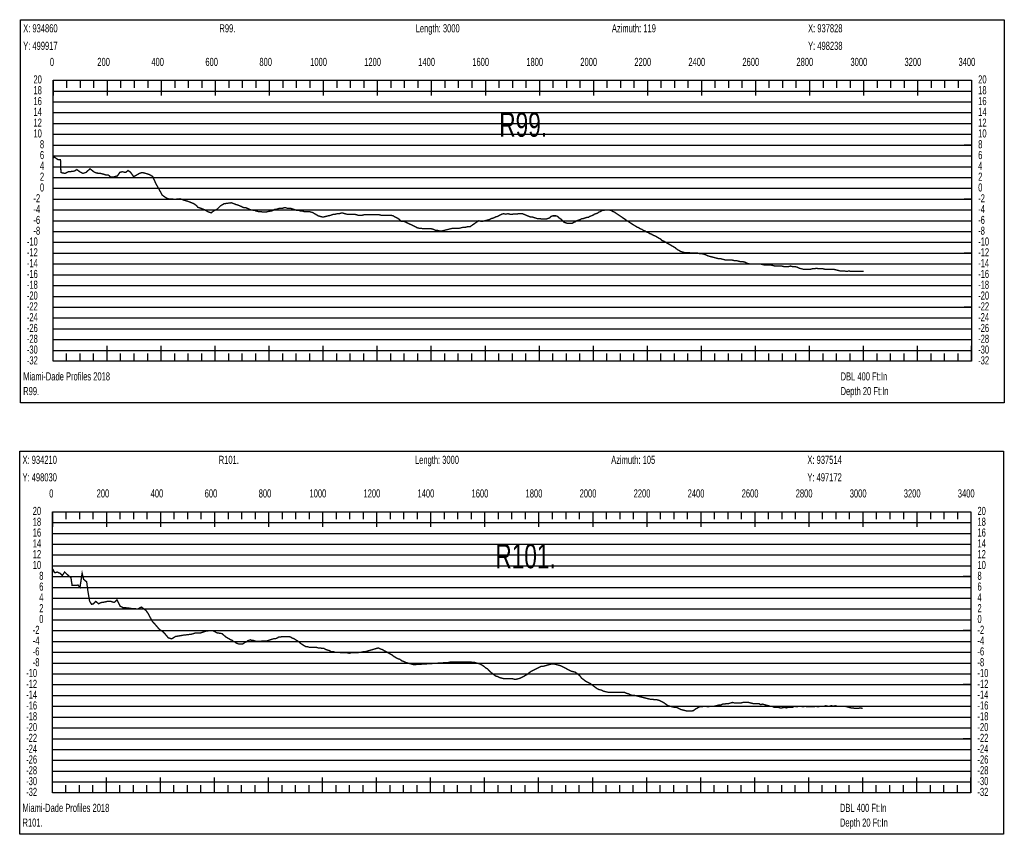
# Model space of a CAD drawing. Header units: inches. Extents: x 471865 to 538526, y 1054316 to 1102451.
# Tile 77 of 114: x 521119 to 524763, y 1056486 to 1059501. Entities that reach past the tile are written whole.
import ezdxf

# ---------------------------------------------------------------- set-up
doc = ezdxf.new("R2010")
doc.units = ezdxf.units.IN
doc.header["$MEASUREMENT"] = 0
for name, color, linetype in [('LABELS', 7, 'Continuous'), ('X_Gr1', 7, 'Continuous'), ('XSECTION', 7, 'Continuous')]:
    doc.layers.add(name, color=color, linetype=linetype)
doc.styles.get("Standard").update_dxf_attribs({"font": 'arial.ttf'})

msp = doc.modelspace()

# ---------------------------------------------------------------- linework, layer by layer
at = {"layer": 'X_Gr1', "color": 6, "linetype": 'Continuous', "lineweight": 18, "true_color": 0xff00ff, "transparency": 33554687, "const_width": 5}
for points in [[(521243, 1058988.9), (521243, 1058988.9), (521243.7, 1058990.7), (521248.3, 1058991.6), (521260.6, 1058982.7), (521269.5, 1058982.4), (521271.2, 1058935.5), (521278.3, 1058933.3), (521287.3, 1058932.4), (521299.3, 1058938.5), (521310.6, 1058939.2), (521321.1, 1058940.8), (521330.2, 1058946.2), (521341.5, 1058937.9), (521352.9, 1058932.1), (521364.1, 1058935.9), (521378.9, 1058949.1), (521394.3, 1058937.1), (521403.8, 1058933.1), (521415.7, 1058932.6), (521427.9, 1058929.5), (521436.8, 1058926.7), (521446.9, 1058925.8), (521456.1, 1058918.3), (521466.1, 1058918.6), (521472.8, 1058921), (521480.2, 1058922.5), (521489.2, 1058936.1), (521498.3, 1058938.2), (521510.6, 1058935.5), (521519.4, 1058942.8), (521527.9, 1058937.4), (521540.2, 1058920.5), (521549.7, 1058925.1), (521562.5, 1058932.5), (521572.1, 1058935.3), (521583.7, 1058932.5), (521599, 1058927.7), (521610.7, 1058920.6), (521624.1, 1058891.4), (521634.4, 1058873.4), (521645.9, 1058852), (521659.9, 1058841.8), (521670.7, 1058837.3), (521682.6, 1058836.9), (521694.1, 1058836.3), (521712.4, 1058838.1), (521727.8, 1058832.6), (521740.2, 1058829.1), (521750.9, 1058825), (521763.1, 1058820.1), (521773, 1058812.8), (521777.9, 1058806.7), (521791.9, 1058802), (521804.5, 1058796.8), (521815.4, 1058789.9), (521827.6, 1058786.1), (521836.3, 1058793.2), (521849.1, 1058799.3), (521862, 1058812.1), (521875, 1058819.8), (521884.2, 1058821), (521901.7, 1058823.4), (521912.3, 1058819.6), (521918.8, 1058817), (521926.1, 1058815), (521931, 1058813), (521935.9, 1058811), (521940.7, 1058809), (521943.2, 1058807), (521950.4, 1058805), (521955.5, 1058805), (521960.7, 1058803), (521965.8, 1058801), (521968.4, 1058799), (521975.6, 1058797), (521978, 1058797), (521985.4, 1058795), (521990.4, 1058795), (521993, 1058793), (522000.8, 1058791), (522003.4, 1058791), (522011.4, 1058791), (522016.7, 1058789), (522019.3, 1058789), (522027.4, 1058789), (522030.2, 1058789), (522038.6, 1058791), (522050.3, 1058793), (522056.2, 1058795), (522062.3, 1058799), (522068.2, 1058799), (522073.9, 1058801), (522079.6, 1058803), (522085.3, 1058803), (522091.1, 1058803), (522097.2, 1058805), (522103.2, 1058805), (522109.2, 1058803), (522115.1, 1058803), (522121.2, 1058803), (522127.3, 1058801), (522133.3, 1058799), (522139.4, 1058797), (522145.5, 1058795), (522151.7, 1058795), (522157.9, 1058793), (522164.2, 1058793), (522170.6, 1058791), (522177.1, 1058791), (522183.7, 1058791), (522190.4, 1058791), (522196.9, 1058789), (522203.5, 1058787), (522210.2, 1058783), (522216.9, 1058779), (522223.8, 1058775), (522230.7, 1058773), (522237.8, 1058771), (522244.8, 1058771), (522251.9, 1058773), (522269.7, 1058777), (522280, 1058781), (522286.9, 1058781), (522293.9, 1058783), (522301, 1058783), (522308.1, 1058785), (522315.2, 1058785), (522322.3, 1058783), (522329.7, 1058781), (522336.9, 1058781), (522344.1, 1058781), (522351.3, 1058781), (522358.2, 1058781), (522365.2, 1058779), (522372.1, 1058777), (522379.1, 1058777), (522386.2, 1058777), (522393.3, 1058779), (522400.6, 1058779), (522407.9, 1058779), (522415, 1058779), (522421.9, 1058779), (522428.7, 1058779), (522435.8, 1058779), (522442.7, 1058779), (522449.7, 1058779), (522456.8, 1058777), (522464, 1058777), (522471.4, 1058777), (522478.8, 1058777), (522486.2, 1058777), (522493.5, 1058777), (522500.8, 1058775), (522506.7, 1058771.8), (522512.6, 1058768.6), (522518.5, 1058765.4), (522522.9, 1058763), (522530.2, 1058755), (522537.6, 1058755), (522545.1, 1058753), (522552.5, 1058749), (522558.4, 1058746.4), (522564.3, 1058743.7), (522570.2, 1058741), (522574.5, 1058739), (522582.1, 1058735), (522589.7, 1058731), (522597.3, 1058729), (522604.7, 1058729), (522612.2, 1058727), (522619.8, 1058727), (522627.2, 1058727), (522634.7, 1058727), (522642.4, 1058727), (522650.1, 1058725), (522658, 1058721), (522665.8, 1058721), (522673.6, 1058719), (522681.4, 1058719), (522689.3, 1058721), (522697.3, 1058723), (522705.2, 1058725), (522713.2, 1058727), (522721.2, 1058729), (522729.3, 1058729), (522737.4, 1058729), (522745.6, 1058729), (522753.8, 1058731), (522761.8, 1058733), (522769.8, 1058733), (522778, 1058735), (522785.9, 1058735), (522791.8, 1058739.1), (522797.7, 1058743.2), (522803.6, 1058747.3), (522809.5, 1058751.4), (522815.4, 1058755.5), (522817.5, 1058757), (522825.4, 1058755), (522833.2, 1058755), (522841, 1058757), (522848.9, 1058759), (522856.8, 1058761), (522864.4, 1058765), (522872.3, 1058767), (522880.1, 1058771), (522887.8, 1058773), (522893.7, 1058776.2), (522899.6, 1058779.3), (522902.9, 1058781), (522910.5, 1058783), (522918.2, 1058781), (522925.9, 1058783), (522933.6, 1058781), (522941.2, 1058781), (522947.1, 1058781.4), (522953, 1058781.8), (522958.9, 1058782.2), (522964.8, 1058782.6), (522970.7, 1058783), (522972, 1058783), (522979.6, 1058783), (522985.5, 1058780.6), (522991.3, 1058778.1), (522997.2, 1058775.7), (523003.1, 1058773.3), (523008.4, 1058771), (523015.2, 1058771), (523021.7, 1058769), (523027.9, 1058767), (523033.9, 1058765), (523039.6, 1058765), (523045.2, 1058765), (523050.6, 1058763), (523056.1, 1058763), (523061.8, 1058763), (523067.7, 1058763), (523073.7, 1058765), (523079.7, 1058767), (523085.7, 1058773), (523091.8, 1058775), (523097.9, 1058775), (523104, 1058775), (523110, 1058773), (523116, 1058767), (523122, 1058763), (523128.2, 1058757), (523134.4, 1058751), (523140.6, 1058749), (523146.8, 1058747), (523152.8, 1058747), (523158.5, 1058747), (523163.9, 1058747), (523169.6, 1058751), (523175.4, 1058753), (523181.2, 1058757), (523187.4, 1058759), (523193.5, 1058761), (523199.5, 1058765), (523205.4, 1058765), (523211.1, 1058767), (523217.2, 1058769), (523223.1, 1058769), (523228.9, 1058773), (523234.7, 1058775), (523240.2, 1058777), (523246, 1058781), (523251.7, 1058783), (523257.5, 1058785), (523263.1, 1058789), (523268.8, 1058791), (523274.7, 1058795), (523280.5, 1058795), (523286, 1058797), (523291.6, 1058797), (523297.1, 1058797), (523308.4, 1058795), (523314.1, 1058791), (523319.8, 1058789), (523325.6, 1058785), (523331.6, 1058781), (523337.6, 1058777), (523343.4, 1058773), (523349.4, 1058769), (523355.2, 1058765), (523361, 1058761), (523367, 1058757), (523372.9, 1058753), (523378.9, 1058749), (523385.2, 1058745), (523391.6, 1058741), (523398.1, 1058737), (523404.4, 1058733), (523410.3, 1058731), (523415.9, 1058727), (523421.7, 1058725), (523427.6, 1058721), (523433.4, 1058719), (523439.4, 1058715), (523445.3, 1058713), (523451.4, 1058709), (523457.6, 1058707), (523463.9, 1058703), (523470.3, 1058701), (523477, 1058697), (523483.8, 1058693), (523490.7, 1058689), (523497.2, 1058683), (523503.7, 1058681), (523510.3, 1058677), (523517.1, 1058673), (523524.1, 1058669), (523531.1, 1058665), (523538.1, 1058661), (523544.9, 1058657), (523551.9, 1058651), (523558.9, 1058647), (523565.9, 1058643), (523572.8, 1058641), (523579.7, 1058639), (523586.7, 1058639), (523593.6, 1058639), (523607.1, 1058637), (523614.2, 1058637), (523621.6, 1058637), (523628.9, 1058637), (523636.3, 1058635), (523643.7, 1058635), (523650.9, 1058633), (523658.2, 1058631), (523665.5, 1058627), (523673, 1058625), (523680.6, 1058623), (523688.2, 1058621), (523695.8, 1058619), (523703.4, 1058617), (523710.8, 1058617), (523718.2, 1058615), (523725.9, 1058613), (523733.7, 1058611), (523741.6, 1058611), (523749.4, 1058611), (523757.1, 1058611), (523765, 1058609), (523772.9, 1058609), (523780.7, 1058607), (523788.6, 1058605), (523796.6, 1058605), (523804.6, 1058603), (523812.3, 1058599), (523820, 1058597), (523827.9, 1058597), (523835.8, 1058597), (523843.7, 1058597), (523851.9, 1058597), (523860, 1058597), (523867.8, 1058595), (523875.5, 1058593), (523883.5, 1058593), (523891.5, 1058593), (523899.4, 1058593), (523907.4, 1058591), (523915.5, 1058589), (523923.8, 1058589), (523932.1, 1058589), (523940.3, 1058589), (523948.3, 1058587), (523956.2, 1058587), (523964.2, 1058587), (523972.3, 1058589), (523980.4, 1058587), (523988.3, 1058587), (523996.4, 1058585), (524004.4, 1058581), (524012.6, 1058579), (524020.9, 1058577), (524029.1, 1058577), (524037.1, 1058577), (524045.1, 1058577), (524052.9, 1058579), (524060.7, 1058579), (524068.5, 1058581), (524076.4, 1058579), (524084.4, 1058579), (524092.3, 1058579), (524100.4, 1058577), (524108.3, 1058577), (524116, 1058577), (524123.8, 1058577), (524131.9, 1058577), (524140, 1058575), (524147.9, 1058573), (524155.8, 1058571), (524163.8, 1058571), (524171.9, 1058571), (524179.9, 1058569), (524188, 1058571), (524196.3, 1058569), (524204.5, 1058569), (524212.7, 1058569), (524220.8, 1058569), (524228.9, 1058569), (524236.9, 1058569), (524242.3, 1058569)], [(521240.7, 1057468.5), (521240.7, 1057468.5), (521241, 1057467), (521246.1, 1057456.7), (521249.1, 1057454), (521257.4, 1057456.3), (521267.7, 1057451.9), (521276.6, 1057443.9), (521285, 1057456.8), (521294.6, 1057447.2), (521308.2, 1057435.4), (521312.6, 1057407), (521335.1, 1057408), (521341.6, 1057399.4), (521349.7, 1057452), (521355.1, 1057429.4), (521361.2, 1057424.4), (521366.5, 1057420.3), (521370.3, 1057390.6), (521377.2, 1057348.8), (521384.6, 1057337.2), (521390.7, 1057338.4), (521400.2, 1057347.8), (521410.9, 1057338.9), (521419.3, 1057343.5), (521431.7, 1057345.2), (521442.9, 1057347.8), (521455.4, 1057348.1), (521468.4, 1057343.9), (521478.9, 1057353.5), (521490.2, 1057330.1), (521500, 1057325.1), (521511.4, 1057324.1), (521520.8, 1057323.4), (521532.6, 1057321.2), (521544.5, 1057320.8), (521555.1, 1057319.4), (521568.9, 1057326.8), (521585.3, 1057315), (521595, 1057301.5), (521608.5, 1057275.2), (521621.7, 1057260.7), (521635.9, 1057243.9), (521647.3, 1057236.6), (521657.6, 1057226.2), (521668.8, 1057212.9), (521681.4, 1057209.3), (521695.1, 1057217.8), (521709.6, 1057220.2), (521725.3, 1057223), (521736.6, 1057224.2), (521754.5, 1057226.4), (521770.2, 1057231.2), (521789, 1057231.4), (521807.5, 1057237.5), (521820.4, 1057239.6), (521835, 1057239.1), (521848.1, 1057231.7), (521867.8, 1057228.5), (521881.6, 1057216.1), (521891.2, 1057210.6), (521899.9, 1057205.7), (521904.8, 1057203.7), (521909.8, 1057199.7), (521915, 1057197.7), (521920.2, 1057193.7), (521925.4, 1057191.7), (521930.7, 1057189.7), (521936.1, 1057189.7), (521941.4, 1057189.7), (521946.6, 1057191.7), (521951.8, 1057195.7), (521957, 1057197.7), (521962, 1057201.7), (521967, 1057203.7), (521972.2, 1057205.7), (521977.4, 1057203.7), (521982.6, 1057203.7), (521988.1, 1057201.7), (521993.9, 1057199.7), (521999.6, 1057199.7), (522005.5, 1057199.7), (522011.3, 1057199.7), (522017.2, 1057201.7), (522023.2, 1057201.7), (522029, 1057201.7), (522034.7, 1057201.7), (522040.5, 1057203.7), (522046.5, 1057205.7), (522052.8, 1057207.7), (522058.9, 1057209.7), (522065, 1057209.7), (522071, 1057211.7), (522077.1, 1057215.7), (522083.3, 1057215.7), (522089.4, 1057217.7), (522095.7, 1057217.7), (522102.1, 1057217.7), (522108.6, 1057217.7), (522115.2, 1057217.7), (522121.6, 1057215.7), (522127.9, 1057211.7), (522134.1, 1057209.7), (522140.2, 1057205.7), (522146.6, 1057201.7), (522153, 1057197.7), (522159.4, 1057191.7), (522165.6, 1057187.7), (522172, 1057183.7), (522178.7, 1057179.7), (522185.2, 1057179.7), (522191.7, 1057177.7), (522197.8, 1057177.7), (522204, 1057177.7), (522210.3, 1057177.7), (522216.8, 1057177.7), (522223.7, 1057175.7), (522230.7, 1057175.7), (522237.8, 1057173.7), (522244.8, 1057173.7), (522251.6, 1057169.7), (522258.3, 1057167.7), (522265.1, 1057165.7), (522271.9, 1057161.7), (522279, 1057161.7), (522286.1, 1057159.7), (522293.4, 1057159.7), (522300.8, 1057159.7), (522308.2, 1057157.7), (522315.7, 1057157.7), (522323, 1057157.7), (522330.5, 1057157.7), (522338.1, 1057155.7), (522345.8, 1057157.7), (522353.6, 1057157.7), (522361.1, 1057157.7), (522368.8, 1057157.7), (522376.3, 1057159.7), (522383.6, 1057159.7), (522390.8, 1057161.7), (522397.7, 1057161.7), (522403.6, 1057163.4), (522409.4, 1057165.1), (522415.3, 1057166.8), (522421.1, 1057168.4), (522427, 1057170.1), (522432.8, 1057171.8), (522438.7, 1057173.5), (522444.6, 1057175.2), (522446.3, 1057175.7), (522453.5, 1057171.7), (522460.6, 1057169.7), (522467.7, 1057165.7), (522474.9, 1057161.7), (522482.2, 1057157.7), (522489.4, 1057153.7), (522496.9, 1057149.7), (522504.2, 1057143.7), (522511.2, 1057139.7), (522518.3, 1057135.7), (522525.5, 1057133.7), (522533.1, 1057127.7), (522540.3, 1057125.7), (522547.7, 1057121.7), (522555.1, 1057119.7), (522562.4, 1057117.7), (522569.7, 1057115.7), (522576.9, 1057113.7), (522706.9, 1057121.7), (522713.8, 1057123.7), (522720.9, 1057123.7), (522728.2, 1057123.7), (522735.5, 1057123.7), (522743.1, 1057123.7), (522750.5, 1057123.7), (522758.1, 1057123.7), (522765.7, 1057123.7), (522773.1, 1057123.7), (522780.8, 1057123.7), (522788, 1057123.7), (522795.3, 1057121.7), (522802.8, 1057121.7), (522810.3, 1057119.7), (522817.3, 1057117.7), (522823.8, 1057115.7), (522830.3, 1057111.7), (522836.8, 1057107.7), (522843.5, 1057101.7), (522850.7, 1057097.7), (522857.7, 1057089.7), (522865, 1057083.7), (522872.5, 1057077.7), (522880.1, 1057071.7), (522887.8, 1057069.7), (522895.6, 1057065.7), (522903.3, 1057063.7), (522911.1, 1057061.7), (522919, 1057061.7), (522926.9, 1057061.7), (522934.5, 1057061.7), (522942.1, 1057061.7), (522949.5, 1057059.7), (522956.9, 1057059.7), (522964.4, 1057061.7), (522971.9, 1057063.7), (522979.3, 1057067.7), (522986.8, 1057071.7), (522994.4, 1057075.7), (523002.2, 1057081.7), (523010, 1057087.7), (523017.8, 1057091.7), (523025.7, 1057095.7), (523033.6, 1057099.7), (523041.6, 1057103.7), (523049.4, 1057107.7), (523057, 1057107.7), (523064.3, 1057109.7), (523071.3, 1057111.7), (523085.2, 1057115.7), (523092.2, 1057115.7), (523099.2, 1057115.7), (523106.2, 1057113.7), (523113.7, 1057111.7), (523121.3, 1057109.7), (523128.8, 1057105.7), (523136.6, 1057101.7), (523144.3, 1057097.7), (523152.2, 1057093.7), (523159.9, 1057089.7), (523167.7, 1057087.7), (523175.6, 1057085.7), (523183.2, 1057079.7), (523191, 1057073.7), (523198.9, 1057063.7), (523206.7, 1057057.7), (523214.6, 1057051.7), (523222.6, 1057047.7), (523230.8, 1057043.7), (523238.9, 1057037.7), (523247, 1057031.7), (523254.9, 1057025.7), (523262.8, 1057021.7), (523271.1, 1057019.7), (523279.3, 1057015.7), (523287.5, 1057013.7), (523295.5, 1057011.7), (523303.2, 1057011.7), (523310.9, 1057011.7), (523318.6, 1057011.7), (523326.2, 1057011.7), (523333.8, 1057011.7), (523341.3, 1057011.7), (523349.1, 1057011.7), (523356.8, 1057011.7), (523364.4, 1057007.7), (523372.2, 1057005.7), (523379.9, 1057001.7), (523387.7, 1056999.7), (523395.6, 1056999.7), (523403.6, 1056997.7), (523411.8, 1056995.7), (523420, 1056993.7), (523428.3, 1056991.7), (523436.5, 1056989.7), (523444.5, 1056987.7), (523452.6, 1056985.7), (523460.8, 1056985.7), (523469.1, 1056983.7), (523477.3, 1056983.7), (523485.5, 1056981.7), (523493.7, 1056977.7), (523501.7, 1056973.7), (523510.1, 1056967.7), (523518.3, 1056961.7), (523526.5, 1056959.7), (523534.5, 1056957.7), (523542.2, 1056955.7), (523550, 1056955.7), (523558, 1056951.7), (523565.9, 1056947.7), (523573.8, 1056945.7), (523581.7, 1056943.7), (523589.7, 1056941.7), (523597.6, 1056941.7), (523605.5, 1056941.7), (523613.1, 1056943.7), (523620.4, 1056949.7), (523628, 1056953.7), (523635.5, 1056957.7), (523643.2, 1056957.7), (523650.9, 1056959.7), (523658.6, 1056959.7), (523666.4, 1056957.7), (523674.2, 1056959.7), (523681.8, 1056959.7), (523689.4, 1056959.7), (523697.2, 1056961.7), (523705.2, 1056963.7), (523712.9, 1056963.7), (523720.6, 1056967.7), (523728.1, 1056967.7), (523735.4, 1056969.7), (523742.8, 1056969.7), (523750.2, 1056971.7), (523757.7, 1056973.7), (523765.2, 1056971.7), (523772.9, 1056971.7), (523780.7, 1056971.7), (523788.2, 1056971.7), (523795.4, 1056973.7), (523802.7, 1056973.7), (523810, 1056973.7), (523817.5, 1056973.7), (523825.3, 1056971.7), (523832.8, 1056969.7), (523840.3, 1056969.7), (523847.6, 1056969.7), (523854.8, 1056969.7), (523861.8, 1056965.7), (523868.6, 1056967.7), (523875.5, 1056965.7), (523882.5, 1056963.7), (523889.7, 1056961.7), (523897, 1056959.7), (523904, 1056959.7), (523911.1, 1056955.7), (523918.4, 1056955.7), (523925.8, 1056955.7), (523933.1, 1056953.7), (523940.8, 1056953.7), (523948.6, 1056955.7), (523956.4, 1056953.7), (523964, 1056955.7), (523971.7, 1056955.7), (523979.4, 1056955.7), (523987, 1056959.7), (523994.7, 1056957.7), (524002.5, 1056959.7), (524010.4, 1056959.7), (524018.4, 1056957.7), (524026.5, 1056959.7), (524034.3, 1056957.7), (524042, 1056957.7), (524050, 1056957.7), (524057.9, 1056957.7), (524065.9, 1056959.7), (524073.8, 1056957.7), (524081.7, 1056959.7), (524089.3, 1056959.7), (524096.2, 1056959.7), (524102.9, 1056961.7), (524109.7, 1056959.7), (524116.4, 1056959.7), (524123.3, 1056961.7), (524130.3, 1056959.7), (524137.4, 1056961.7), (524144.7, 1056959.7), (524151.9, 1056959.7), (524158.9, 1056959.7), (524166, 1056959.7), (524173.4, 1056959.7), (524180.9, 1056957.7), (524188.5, 1056955.7), (524195.6, 1056953.7), (524202.4, 1056953.7), (524209.2, 1056951.7), (524216.1, 1056951.7), (524223.2, 1056951.7), (524230.4, 1056953.7), (524237.7, 1056951.7), (524239.7, 1056951.7)]]:
    msp.add_lwpolyline(points, dxfattribs=at)
at = {"layer": 'XSECTION', "color": 18, "linetype": 'Continuous', "true_color": 0x000000}
for points in [[(521121.1, 1059501), (524763.5, 1059501), (524763.5, 1058083), (521121.1, 1058083), (521121.1, 1059501)], [(521242.3, 1059277), (524642.3, 1059277), (524642.3, 1058237), (521242.3, 1058237), (521242.3, 1059277)], [(521242.3, 1059277), (521242.3, 1059220.6)], [(521242.3, 1059277), (521242.3, 1059220.6)], [(521242.3, 1059277), (521242.3, 1059249)], [(521242.3, 1059277), (521242.3, 1059249)], [(521292.3, 1059277), (521292.3, 1059249)], [(521342.3, 1059277), (521342.3, 1059249)], [(521392.3, 1059277), (521392.3, 1059249)], [(521442.3, 1059277), (521442.3, 1059220.6)], [(521442.3, 1059277), (521442.3, 1059249)], [(521492.3, 1059277), (521492.3, 1059249)], [(521542.3, 1059277), (521542.3, 1059249)], [(521592.3, 1059277), (521592.3, 1059249)], [(521642.3, 1059277), (521642.3, 1059220.6)], [(521642.3, 1059277), (521642.3, 1059249)], [(521692.3, 1059277), (521692.3, 1059249)], [(521742.3, 1059277), (521742.3, 1059249)], [(521792.3, 1059277), (521792.3, 1059249)], [(521842.3, 1059277), (521842.3, 1059220.6)], [(521842.3, 1059277), (521842.3, 1059249)], [(521892.3, 1059277), (521892.3, 1059249)], [(521942.3, 1059277), (521942.3, 1059249)], [(521992.3, 1059277), (521992.3, 1059249)], [(522042.3, 1059277), (522042.3, 1059220.6)], [(522042.3, 1059277), (522042.3, 1059249)], [(522092.3, 1059277), (522092.3, 1059249)], [(522142.3, 1059277), (522142.3, 1059249)], [(522192.3, 1059277), (522192.3, 1059249)], [(522242.3, 1059277), (522242.3, 1059220.6)], [(522242.3, 1059277), (522242.3, 1059249)], [(522292.3, 1059277), (522292.3, 1059249)], [(522342.3, 1059277), (522342.3, 1059249)], [(522392.3, 1059277), (522392.3, 1059249)], [(522442.3, 1059277), (522442.3, 1059220.6)], [(522442.3, 1059277), (522442.3, 1059249)], [(522492.3, 1059277), (522492.3, 1059249)], [(522542.3, 1059277), (522542.3, 1059249)], [(522592.3, 1059277), (522592.3, 1059249)], [(522642.3, 1059277), (522642.3, 1059220.6)], [(522642.3, 1059277), (522642.3, 1059249)], [(522692.3, 1059277), (522692.3, 1059249)], [(522742.3, 1059277), (522742.3, 1059249)], [(522792.3, 1059277), (522792.3, 1059249)], [(522842.3, 1059277), (522842.3, 1059220.6)], [(522842.3, 1059277), (522842.3, 1059249)], [(522892.3, 1059277), (522892.3, 1059249)], [(522942.3, 1059277), (522942.3, 1059249)], [(522992.3, 1059277), (522992.3, 1059249)], [(523042.3, 1059277), (523042.3, 1059220.6)], [(523042.3, 1059277), (523042.3, 1059249)], [(523092.3, 1059277), (523092.3, 1059249)], [(523142.3, 1059277), (523142.3, 1059249)], [(523192.3, 1059277), (523192.3, 1059249)], [(523242.3, 1059277), (523242.3, 1059220.6)], [(523242.3, 1059277), (523242.3, 1059249)], [(523292.3, 1059277), (523292.3, 1059249)], [(523342.3, 1059277), (523342.3, 1059249)], [(523392.3, 1059277), (523392.3, 1059249)], [(523442.3, 1059277), (523442.3, 1059220.6)], [(523442.3, 1059277), (523442.3, 1059249)], [(523492.3, 1059277), (523492.3, 1059249)], [(523542.3, 1059277), (523542.3, 1059249)], [(523592.3, 1059277), (523592.3, 1059249)], [(523642.3, 1059277), (523642.3, 1059220.6)], [(523642.3, 1059277), (523642.3, 1059249)], [(523692.3, 1059277), (523692.3, 1059249)], [(523742.3, 1059277), (523742.3, 1059249)], [(523792.3, 1059277), (523792.3, 1059249)], [(523842.3, 1059277), (523842.3, 1059220.6)], [(523842.3, 1059277), (523842.3, 1059249)], [(523892.3, 1059277), (523892.3, 1059249)], [(523942.3, 1059277), (523942.3, 1059249)], [(523992.3, 1059277), (523992.3, 1059249)], [(524042.3, 1059277), (524042.3, 1059220.6)], [(524042.3, 1059277), (524042.3, 1059249)], [(524092.3, 1059277), (524092.3, 1059249)], [(524142.3, 1059277), (524142.3, 1059249)], [(524192.3, 1059277), (524192.3, 1059249)], [(524242.3, 1059277), (524242.3, 1059220.6)], [(524242.3, 1059277), (524242.3, 1059249)], [(524292.3, 1059277), (524292.3, 1059249)], [(524342.3, 1059277), (524342.3, 1059249)], [(524392.3, 1059277), (524392.3, 1059249)], [(524442.3, 1059277), (524442.3, 1059220.6)], [(524442.3, 1059277), (524442.3, 1059249)], [(524492.3, 1059277), (524492.3, 1059249)], [(524542.3, 1059277), (524542.3, 1059249)], [(524592.3, 1059277), (524592.3, 1059249)], [(524642.3, 1059277), (524642.3, 1059220.6)], [(524642.3, 1059277), (524642.3, 1059249)], [(521242.3, 1059037), (521270.3, 1059037)], [(524642.3, 1059037), (524614.3, 1059037)], [(521242.3, 1058837), (521270.3, 1058837)], [(524642.3, 1058837), (524614.3, 1058837)], [(521242.3, 1058637), (521270.3, 1058637)], [(524642.3, 1058637), (524614.3, 1058637)], [(521242.3, 1058437), (521270.3, 1058437)], [(524642.3, 1058437), (524614.3, 1058437)], [(521242.3, 1058237), (521242.3, 1058293.4)], [(521242.3, 1058237), (521242.3, 1058293.4)], [(521442.3, 1058237), (521442.3, 1058293.4)], [(521642.3, 1058237), (521642.3, 1058293.4)], [(521842.3, 1058237), (521842.3, 1058293.4)], [(522042.3, 1058237), (522042.3, 1058293.4)], [(522242.3, 1058237), (522242.3, 1058293.4)], [(522442.3, 1058237), (522442.3, 1058293.4)], [(522642.3, 1058237), (522642.3, 1058293.4)], [(522842.3, 1058237), (522842.3, 1058293.4)], [(523042.3, 1058237), (523042.3, 1058293.4)], [(523242.3, 1058237), (523242.3, 1058293.4)], [(523442.3, 1058237), (523442.3, 1058293.4)], [(523642.3, 1058237), (523642.3, 1058293.4)], [(523842.3, 1058237), (523842.3, 1058293.4)], [(524042.3, 1058237), (524042.3, 1058293.4)], [(524242.3, 1058237), (524242.3, 1058293.4)], [(524442.3, 1058237), (524442.3, 1058293.4)], [(524642.3, 1058237), (524642.3, 1058293.4)], [(521242.3, 1058237), (521242.3, 1058265)], [(521242.3, 1058237), (521242.3, 1058265)], [(521292.3, 1058237), (521292.3, 1058265)], [(521342.3, 1058237), (521342.3, 1058265)], [(521392.3, 1058237), (521392.3, 1058265)], [(521442.3, 1058237), (521442.3, 1058265)], [(521492.3, 1058237), (521492.3, 1058265)], [(521542.3, 1058237), (521542.3, 1058265)], [(521592.3, 1058237), (521592.3, 1058265)], [(521642.3, 1058237), (521642.3, 1058265)], [(521692.3, 1058237), (521692.3, 1058265)], [(521742.3, 1058237), (521742.3, 1058265)], [(521792.3, 1058237), (521792.3, 1058265)], [(521842.3, 1058237), (521842.3, 1058265)], [(521892.3, 1058237), (521892.3, 1058265)], [(521942.3, 1058237), (521942.3, 1058265)], [(521992.3, 1058237), (521992.3, 1058265)], [(522042.3, 1058237), (522042.3, 1058265)], [(522092.3, 1058237), (522092.3, 1058265)], [(522142.3, 1058237), (522142.3, 1058265)], [(522192.3, 1058237), (522192.3, 1058265)], [(522242.3, 1058237), (522242.3, 1058265)], [(522292.3, 1058237), (522292.3, 1058265)], [(522342.3, 1058237), (522342.3, 1058265)], [(522392.3, 1058237), (522392.3, 1058265)], [(522442.3, 1058237), (522442.3, 1058265)], [(522492.3, 1058237), (522492.3, 1058265)], [(522542.3, 1058237), (522542.3, 1058265)], [(522592.3, 1058237), (522592.3, 1058265)], [(522642.3, 1058237), (522642.3, 1058265)], [(522692.3, 1058237), (522692.3, 1058265)], [(522742.3, 1058237), (522742.3, 1058265)], [(522792.3, 1058237), (522792.3, 1058265)], [(522842.3, 1058237), (522842.3, 1058265)], [(522892.3, 1058237), (522892.3, 1058265)], [(522942.3, 1058237), (522942.3, 1058265)], [(522992.3, 1058237), (522992.3, 1058265)], [(523042.3, 1058237), (523042.3, 1058265)], [(523092.3, 1058237), (523092.3, 1058265)], [(523142.3, 1058237), (523142.3, 1058265)], [(523192.3, 1058237), (523192.3, 1058265)], [(523242.3, 1058237), (523242.3, 1058265)], [(523292.3, 1058237), (523292.3, 1058265)], [(523342.3, 1058237), (523342.3, 1058265)], [(523392.3, 1058237), (523392.3, 1058265)], [(523442.3, 1058237), (523442.3, 1058265)], [(523492.3, 1058237), (523492.3, 1058265)], [(523542.3, 1058237), (523542.3, 1058265)], [(523592.3, 1058237), (523592.3, 1058265)], [(523642.3, 1058237), (523642.3, 1058265)], [(523692.3, 1058237), (523692.3, 1058265)], [(523742.3, 1058237), (523742.3, 1058265)], [(523792.3, 1058237), (523792.3, 1058265)], [(523842.3, 1058237), (523842.3, 1058265)], [(523892.3, 1058237), (523892.3, 1058265)], [(523942.3, 1058237), (523942.3, 1058265)], [(523992.3, 1058237), (523992.3, 1058265)], [(524042.3, 1058237), (524042.3, 1058265)], [(524092.3, 1058237), (524092.3, 1058265)], [(524142.3, 1058237), (524142.3, 1058265)], [(524192.3, 1058237), (524192.3, 1058265)], [(524242.3, 1058237), (524242.3, 1058265)], [(524292.3, 1058237), (524292.3, 1058265)], [(524342.3, 1058237), (524342.3, 1058265)], [(524392.3, 1058237), (524392.3, 1058265)], [(524442.3, 1058237), (524442.3, 1058265)], [(524492.3, 1058237), (524492.3, 1058265)], [(524542.3, 1058237), (524542.3, 1058265)], [(524592.3, 1058237), (524592.3, 1058265)], [(524642.3, 1058237), (524642.3, 1058265)], [(521118.5, 1057903.7), (524760.9, 1057903.7), (524760.9, 1056485.7), (521118.5, 1056485.7), (521118.5, 1057903.7)], [(521239.7, 1057679.7), (524639.7, 1057679.7), (524639.7, 1056639.7), (521239.7, 1056639.7), (521239.7, 1057679.7)], [(521239.7, 1057679.7), (521239.7, 1057623.3)], [(521239.7, 1057679.7), (521239.7, 1057623.3)], [(521239.7, 1057679.7), (521239.7, 1057651.7)], [(521239.7, 1057679.7), (521239.7, 1057651.7)], [(521289.7, 1057679.7), (521289.7, 1057651.7)], [(521339.7, 1057679.7), (521339.7, 1057651.7)], [(521389.7, 1057679.7), (521389.7, 1057651.7)], [(521439.7, 1057679.7), (521439.7, 1057623.3)], [(521439.7, 1057679.7), (521439.7, 1057651.7)], [(521489.7, 1057679.7), (521489.7, 1057651.7)], [(521539.7, 1057679.7), (521539.7, 1057651.7)], [(521589.7, 1057679.7), (521589.7, 1057651.7)], [(521639.7, 1057679.7), (521639.7, 1057623.3)], [(521639.7, 1057679.7), (521639.7, 1057651.7)], [(521689.7, 1057679.7), (521689.7, 1057651.7)], [(521739.7, 1057679.7), (521739.7, 1057651.7)], [(521789.7, 1057679.7), (521789.7, 1057651.7)], [(521839.7, 1057679.7), (521839.7, 1057623.3)], [(521839.7, 1057679.7), (521839.7, 1057651.7)], [(521889.7, 1057679.7), (521889.7, 1057651.7)], [(521939.7, 1057679.7), (521939.7, 1057651.7)], [(521989.7, 1057679.7), (521989.7, 1057651.7)], [(522039.7, 1057679.7), (522039.7, 1057623.3)], [(522039.7, 1057679.7), (522039.7, 1057651.7)], [(522089.7, 1057679.7), (522089.7, 1057651.7)], [(522139.7, 1057679.7), (522139.7, 1057651.7)], [(522189.7, 1057679.7), (522189.7, 1057651.7)], [(522239.7, 1057679.7), (522239.7, 1057623.3)], [(522239.7, 1057679.7), (522239.7, 1057651.7)], [(522289.7, 1057679.7), (522289.7, 1057651.7)], [(522339.7, 1057679.7), (522339.7, 1057651.7)], [(522389.7, 1057679.7), (522389.7, 1057651.7)], [(522439.7, 1057679.7), (522439.7, 1057623.3)], [(522439.7, 1057679.7), (522439.7, 1057651.7)], [(522489.7, 1057679.7), (522489.7, 1057651.7)], [(522539.7, 1057679.7), (522539.7, 1057651.7)], [(522589.7, 1057679.7), (522589.7, 1057651.7)], [(522639.7, 1057679.7), (522639.7, 1057623.3)], [(522639.7, 1057679.7), (522639.7, 1057651.7)], [(522689.7, 1057679.7), (522689.7, 1057651.7)], [(522739.7, 1057679.7), (522739.7, 1057651.7)], [(522789.7, 1057679.7), (522789.7, 1057651.7)], [(522839.7, 1057679.7), (522839.7, 1057623.3)], [(522839.7, 1057679.7), (522839.7, 1057651.7)], [(522889.7, 1057679.7), (522889.7, 1057651.7)], [(522939.7, 1057679.7), (522939.7, 1057651.7)], [(522989.7, 1057679.7), (522989.7, 1057651.7)], [(523039.7, 1057679.7), (523039.7, 1057623.3)], [(523039.7, 1057679.7), (523039.7, 1057651.7)], [(523089.7, 1057679.7), (523089.7, 1057651.7)], [(523139.7, 1057679.7), (523139.7, 1057651.7)], [(523189.7, 1057679.7), (523189.7, 1057651.7)], [(523239.7, 1057679.7), (523239.7, 1057623.3)], [(523239.7, 1057679.7), (523239.7, 1057651.7)], [(523289.7, 1057679.7), (523289.7, 1057651.7)], [(523339.7, 1057679.7), (523339.7, 1057651.7)], [(523389.7, 1057679.7), (523389.7, 1057651.7)], [(523439.7, 1057679.7), (523439.7, 1057623.3)], [(523439.7, 1057679.7), (523439.7, 1057651.7)], [(523489.7, 1057679.7), (523489.7, 1057651.7)], [(523539.7, 1057679.7), (523539.7, 1057651.7)], [(523589.7, 1057679.7), (523589.7, 1057651.7)], [(523639.7, 1057679.7), (523639.7, 1057623.3)], [(523639.7, 1057679.7), (523639.7, 1057651.7)], [(523689.7, 1057679.7), (523689.7, 1057651.7)], [(523739.7, 1057679.7), (523739.7, 1057651.7)], [(523789.7, 1057679.7), (523789.7, 1057651.7)], [(523839.7, 1057679.7), (523839.7, 1057623.3)], [(523839.7, 1057679.7), (523839.7, 1057651.7)], [(523889.7, 1057679.7), (523889.7, 1057651.7)], [(523939.7, 1057679.7), (523939.7, 1057651.7)], [(523989.7, 1057679.7), (523989.7, 1057651.7)], [(524039.7, 1057679.7), (524039.7, 1057623.3)], [(524039.7, 1057679.7), (524039.7, 1057651.7)], [(524089.7, 1057679.7), (524089.7, 1057651.7)], [(524139.7, 1057679.7), (524139.7, 1057651.7)], [(524189.7, 1057679.7), (524189.7, 1057651.7)], [(524239.7, 1057679.7), (524239.7, 1057623.3)], [(524239.7, 1057679.7), (524239.7, 1057651.7)], [(524289.7, 1057679.7), (524289.7, 1057651.7)], [(524339.7, 1057679.7), (524339.7, 1057651.7)], [(524389.7, 1057679.7), (524389.7, 1057651.7)], [(524439.7, 1057679.7), (524439.7, 1057623.3)], [(524439.7, 1057679.7), (524439.7, 1057651.7)], [(524489.7, 1057679.7), (524489.7, 1057651.7)], [(524539.7, 1057679.7), (524539.7, 1057651.7)], [(524589.7, 1057679.7), (524589.7, 1057651.7)], [(524639.7, 1057679.7), (524639.7, 1057623.3)], [(524639.7, 1057679.7), (524639.7, 1057651.7)], [(521239.7, 1057439.7), (521267.7, 1057439.7)], [(524639.7, 1057439.7), (524611.7, 1057439.7)], [(521239.7, 1057239.7), (521267.7, 1057239.7)], [(524639.7, 1057239.7), (524611.7, 1057239.7)], [(521239.7, 1057039.7), (521267.7, 1057039.7)], [(524639.7, 1057039.7), (524611.7, 1057039.7)], [(521239.7, 1056839.7), (521267.7, 1056839.7)], [(524639.7, 1056839.7), (524611.7, 1056839.7)], [(521239.7, 1056639.7), (521239.7, 1056696.1)], [(521239.7, 1056639.7), (521239.7, 1056696.1)], [(521239.7, 1056639.7), (521239.7, 1056667.7)], [(521239.7, 1056639.7), (521239.7, 1056667.7)], [(521289.7, 1056639.7), (521289.7, 1056667.7)], [(521339.7, 1056639.7), (521339.7, 1056667.7)], [(521389.7, 1056639.7), (521389.7, 1056667.7)], [(521439.7, 1056639.7), (521439.7, 1056696.1)], [(521439.7, 1056639.7), (521439.7, 1056667.7)], [(521489.7, 1056639.7), (521489.7, 1056667.7)], [(521539.7, 1056639.7), (521539.7, 1056667.7)], [(521589.7, 1056639.7), (521589.7, 1056667.7)], [(521639.7, 1056639.7), (521639.7, 1056696.1)], [(521639.7, 1056639.7), (521639.7, 1056667.7)], [(521689.7, 1056639.7), (521689.7, 1056667.7)], [(521739.7, 1056639.7), (521739.7, 1056667.7)], [(521789.7, 1056639.7), (521789.7, 1056667.7)], [(521839.7, 1056639.7), (521839.7, 1056696.1)], [(521839.7, 1056639.7), (521839.7, 1056667.7)], [(521889.7, 1056639.7), (521889.7, 1056667.7)], [(521939.7, 1056639.7), (521939.7, 1056667.7)], [(521989.7, 1056639.7), (521989.7, 1056667.7)], [(522039.7, 1056639.7), (522039.7, 1056696.1)], [(522039.7, 1056639.7), (522039.7, 1056667.7)], [(522089.7, 1056639.7), (522089.7, 1056667.7)], [(522139.7, 1056639.7), (522139.7, 1056667.7)], [(522189.7, 1056639.7), (522189.7, 1056667.7)], [(522239.7, 1056639.7), (522239.7, 1056696.1)], [(522239.7, 1056639.7), (522239.7, 1056667.7)], [(522289.7, 1056639.7), (522289.7, 1056667.7)], [(522339.7, 1056639.7), (522339.7, 1056667.7)], [(522389.7, 1056639.7), (522389.7, 1056667.7)], [(522439.7, 1056639.7), (522439.7, 1056696.1)], [(522439.7, 1056639.7), (522439.7, 1056667.7)], [(522489.7, 1056639.7), (522489.7, 1056667.7)], [(522539.7, 1056639.7), (522539.7, 1056667.7)], [(522589.7, 1056639.7), (522589.7, 1056667.7)], [(522639.7, 1056639.7), (522639.7, 1056696.1)], [(522639.7, 1056639.7), (522639.7, 1056667.7)], [(522689.7, 1056639.7), (522689.7, 1056667.7)], [(522739.7, 1056639.7), (522739.7, 1056667.7)], [(522789.7, 1056639.7), (522789.7, 1056667.7)], [(522839.7, 1056639.7), (522839.7, 1056696.1)], [(522839.7, 1056639.7), (522839.7, 1056667.7)], [(522889.7, 1056639.7), (522889.7, 1056667.7)], [(522939.7, 1056639.7), (522939.7, 1056667.7)], [(522989.7, 1056639.7), (522989.7, 1056667.7)], [(523039.7, 1056639.7), (523039.7, 1056696.1)], [(523039.7, 1056639.7), (523039.7, 1056667.7)], [(523089.7, 1056639.7), (523089.7, 1056667.7)], [(523139.7, 1056639.7), (523139.7, 1056667.7)], [(523189.7, 1056639.7), (523189.7, 1056667.7)], [(523239.7, 1056639.7), (523239.7, 1056696.1)], [(523239.7, 1056639.7), (523239.7, 1056667.7)], [(523289.7, 1056639.7), (523289.7, 1056667.7)], [(523339.7, 1056639.7), (523339.7, 1056667.7)], [(523389.7, 1056639.7), (523389.7, 1056667.7)], [(523439.7, 1056639.7), (523439.7, 1056696.1)], [(523439.7, 1056639.7), (523439.7, 1056667.7)], [(523489.7, 1056639.7), (523489.7, 1056667.7)], [(523539.7, 1056639.7), (523539.7, 1056667.7)], [(523589.7, 1056639.7), (523589.7, 1056667.7)], [(523639.7, 1056639.7), (523639.7, 1056696.1)], [(523639.7, 1056639.7), (523639.7, 1056667.7)], [(523689.7, 1056639.7), (523689.7, 1056667.7)], [(523739.7, 1056639.7), (523739.7, 1056667.7)], [(523789.7, 1056639.7), (523789.7, 1056667.7)], [(523839.7, 1056639.7), (523839.7, 1056696.1)], [(523839.7, 1056639.7), (523839.7, 1056667.7)], [(523889.7, 1056639.7), (523889.7, 1056667.7)], [(523939.7, 1056639.7), (523939.7, 1056667.7)], [(523989.7, 1056639.7), (523989.7, 1056667.7)], [(524039.7, 1056639.7), (524039.7, 1056696.1)], [(524039.7, 1056639.7), (524039.7, 1056667.7)], [(524089.7, 1056639.7), (524089.7, 1056667.7)], [(524139.7, 1056639.7), (524139.7, 1056667.7)], [(524189.7, 1056639.7), (524189.7, 1056667.7)], [(524239.7, 1056639.7), (524239.7, 1056696.1)], [(524239.7, 1056639.7), (524239.7, 1056667.7)], [(524289.7, 1056639.7), (524289.7, 1056667.7)], [(524339.7, 1056639.7), (524339.7, 1056667.7)], [(524389.7, 1056639.7), (524389.7, 1056667.7)], [(524439.7, 1056639.7), (524439.7, 1056696.1)], [(524439.7, 1056639.7), (524439.7, 1056667.7)], [(524489.7, 1056639.7), (524489.7, 1056667.7)], [(524539.7, 1056639.7), (524539.7, 1056667.7)], [(524589.7, 1056639.7), (524589.7, 1056667.7)], [(524639.7, 1056639.7), (524639.7, 1056696.1)], [(524639.7, 1056639.7), (524639.7, 1056667.7)]]:
    msp.add_lwpolyline(points, dxfattribs=at)
at = {"layer": 'XSECTION', "color": 18, "true_color": 0x000000}
for points in [[(521242.3, 1059237), (524642.3, 1059237)], [(521242.3, 1059197), (524642.3, 1059197)], [(521242.3, 1059157), (524642.3, 1059157)], [(521242.3, 1059117), (524642.3, 1059117)], [(521242.3, 1059077), (524642.3, 1059077)], [(521242.3, 1059037), (524642.3, 1059037)], [(521242.3, 1058997), (524642.3, 1058997)], [(521242.3, 1058957), (524642.3, 1058957)], [(521242.3, 1058917), (524642.3, 1058917)], [(521242.3, 1058877), (524642.3, 1058877)], [(521242.3, 1058837), (524642.3, 1058837)], [(521242.3, 1058797), (524642.3, 1058797)], [(521242.3, 1058757), (524642.3, 1058757)], [(521242.3, 1058717), (524642.3, 1058717)], [(521242.3, 1058677), (524642.3, 1058677)], [(521242.3, 1058637), (524642.3, 1058637)], [(521242.3, 1058597), (524642.3, 1058597)], [(521242.3, 1058557), (524642.3, 1058557)], [(521242.3, 1058517), (524642.3, 1058517)], [(521242.3, 1058477), (524642.3, 1058477)], [(521242.3, 1058437), (524642.3, 1058437)], [(521242.3, 1058397), (524642.3, 1058397)], [(521242.3, 1058357), (524642.3, 1058357)], [(521242.3, 1058317), (524642.3, 1058317)], [(521242.3, 1058277), (524642.3, 1058277)], [(521239.7, 1057639.7), (524639.7, 1057639.7)], [(521239.7, 1057599.7), (524639.7, 1057599.7)], [(521239.7, 1057559.7), (524639.7, 1057559.7)], [(521239.7, 1057519.7), (524639.7, 1057519.7)], [(521239.7, 1057479.7), (524639.7, 1057479.7)], [(521239.7, 1057439.7), (524639.7, 1057439.7)], [(521239.7, 1057399.7), (524639.7, 1057399.7)], [(521239.7, 1057359.7), (524639.7, 1057359.7)], [(521239.7, 1057319.7), (524639.7, 1057319.7)], [(521239.7, 1057279.7), (524639.7, 1057279.7)], [(521239.7, 1057239.7), (524639.7, 1057239.7)], [(521239.7, 1057199.7), (524639.7, 1057199.7)], [(521239.7, 1057159.7), (524639.7, 1057159.7)], [(521239.7, 1057119.7), (524639.7, 1057119.7)], [(521239.7, 1057079.7), (524639.7, 1057079.7)], [(521239.7, 1057039.7), (524639.7, 1057039.7)], [(521239.7, 1056999.7), (524639.7, 1056999.7)], [(521239.7, 1056959.7), (524639.7, 1056959.7)], [(521239.7, 1056919.7), (524639.7, 1056919.7)], [(521239.7, 1056879.7), (524639.7, 1056879.7)], [(521239.7, 1056839.7), (524639.7, 1056839.7)], [(521239.7, 1056799.7), (524639.7, 1056799.7)], [(521239.7, 1056759.7), (524639.7, 1056759.7)], [(521239.7, 1056719.7), (524639.7, 1056719.7)], [(521239.7, 1056679.7), (524639.7, 1056679.7)]]:
    msp.add_lwpolyline(points, dxfattribs=at)

# ---------------------------------------------------------------- texts
at = {"layer": 'LABELS', "color": 18, "true_color": 0x000000, "width": 0.666667}
for s, height, p in [('X: 934860', 30, (521131.5, 1059454.2)), ('R99.', 30, (521857.9, 1059454.2)), ('Length: 3000', 30, (522584.3, 1059454.2)), ('Azimuth: 119', 30, (523310.7, 1059454.2)), ('X: 937828', 30, (524037.1, 1059454.2)), ('Y: 499917', 30, (521131.5, 1059389.4)), ('Y: 498238', 30, (524037.1, 1059389.4)), ('0', 30, (521230.3, 1059329.8)), ('0', 30, (521230.3, 1059329.8)), ('200', 30, (521405.9, 1059329.8)), ('400', 30, (521605.9, 1059329.8)), ('600', 30, (521805.9, 1059329.8)), ('800', 30, (522005.9, 1059329.8)), ('1000', 30, (522193.9, 1059329.8)), ('1200', 30, (522393.9, 1059329.8)), ('1400', 30, (522593.9, 1059329.8)), ('1600', 30, (522793.9, 1059329.8)), ('1800', 30, (522993.9, 1059329.8)), ('2000', 30, (523193.9, 1059329.8)), ('2200', 30, (523393.9, 1059329.8)), ('2400', 30, (523593.9, 1059329.8)), ('2600', 30, (523793.9, 1059329.8)), ('2800', 30, (523993.9, 1059329.8)), ('3000', 30, (524193.9, 1059329.8)), ('3200', 30, (524393.9, 1059329.8)), ('3400', 30, (524593.9, 1059329.8)), ('20', 30, (521169.5, 1059265)), ('20', 30, (524666.7, 1059265)), ('18', 30, (521169.5, 1059225)), ('18', 30, (524666.7, 1059225)), ('16', 30, (521169.5, 1059185)), ('16', 30, (524666.7, 1059185)), ('14', 30, (521169.5, 1059145)), ('R99.', 90, (522893.9, 1059067.8)), ('14', 30, (524666.7, 1059145)), ('12', 30, (521169.5, 1059105)), ('12', 30, (524666.7, 1059105)), ('10', 30, (521169.5, 1059065)), ('10', 30, (524666.7, 1059065)), ('8', 30, (521193.5, 1059025)), ('8', 30, (524666.7, 1059025)), ('6', 30, (521193.5, 1058985)), ('6', 30, (524666.7, 1058985)), ('4', 30, (521193.5, 1058945)), ('4', 30, (524666.7, 1058945)), ('2', 30, (521193.5, 1058905)), ('2', 30, (524666.7, 1058905)), ('0', 30, (521193.5, 1058865)), ('0', 30, (524666.7, 1058865)), ('-2', 30, (521169.5, 1058825)), ('-2', 30, (524666.7, 1058825)), ('-4', 30, (521169.5, 1058785)), ('-4', 30, (524666.7, 1058785)), ('-6', 30, (521169.5, 1058745)), ('-6', 30, (524666.7, 1058745)), ('-8', 30, (521169.5, 1058705)), ('-8', 30, (524666.7, 1058705)), ('-10', 30, (521145.1, 1058665)), ('-10', 30, (524666.7, 1058665)), ('-12', 30, (521145.1, 1058625)), ('-12', 30, (524666.7, 1058625)), ('-14', 30, (521145.1, 1058585)), ('-14', 30, (524666.7, 1058585)), ('-16', 30, (521145.1, 1058545)), ('-16', 30, (524666.7, 1058545)), ('-18', 30, (521145.1, 1058505)), ('-18', 30, (524666.7, 1058505)), ('-20', 30, (521145.1, 1058465)), ('-20', 30, (524666.7, 1058465)), ('-22', 30, (521145.1, 1058425)), ('-22', 30, (524666.7, 1058425)), ('-24', 30, (521145.1, 1058385)), ('-24', 30, (524666.7, 1058385)), ('-26', 30, (521145.1, 1058345)), ('-26', 30, (524666.7, 1058345)), ('-28', 30, (521145.1, 1058305)), ('-28', 30, (524666.7, 1058305)), ('-30', 30, (521145.1, 1058265)), ('-30', 30, (524666.7, 1058265)), ('-32', 30, (521145.1, 1058225)), ('-32', 30, (524666.7, 1058225)), ('Miami-Dade Profiles 2018', 30, (521131.5, 1058165.8)), ('DBL 400 Ft:In', 30, (524157.5, 1058165.8)), ('R99.', 30, (521131.5, 1058111.4)), ('Depth 20 Ft:In', 30, (524157.5, 1058111.4)), ('X: 934210', 30, (521128.9, 1057856.9)), ('R101.', 30, (521855.3, 1057856.9)), ('Length: 3000', 30, (522581.7, 1057856.9)), ('Azimuth: 105', 30, (523308.1, 1057856.9)), ('X: 937514', 30, (524034.5, 1057856.9)), ('Y: 498030', 30, (521128.9, 1057792.1)), ('Y: 497172', 30, (524034.5, 1057792.1)), ('0', 30, (521227.7, 1057732.5)), ('0', 30, (521227.7, 1057732.5)), ('200', 30, (521403.3, 1057732.5)), ('400', 30, (521603.3, 1057732.5)), ('600', 30, (521803.3, 1057732.5)), ('800', 30, (522003.3, 1057732.5)), ('1000', 30, (522191.3, 1057732.5)), ('1200', 30, (522391.3, 1057732.5)), ('1400', 30, (522591.3, 1057732.5)), ('1600', 30, (522791.3, 1057732.5)), ('1800', 30, (522991.3, 1057732.5)), ('2000', 30, (523191.3, 1057732.5)), ('2200', 30, (523391.3, 1057732.5)), ('2400', 30, (523591.3, 1057732.5)), ('2600', 30, (523791.3, 1057732.5)), ('2800', 30, (523991.3, 1057732.5)), ('3000', 30, (524191.3, 1057732.5)), ('3200', 30, (524391.3, 1057732.5)), ('3400', 30, (524591.3, 1057732.5)), ('20', 30, (521166.9, 1057667.7)), ('20', 30, (524664.1, 1057667.7)), ('18', 30, (521166.9, 1057627.7)), ('18', 30, (524664.1, 1057627.7)), ('16', 30, (521166.9, 1057587.7)), ('16', 30, (524664.1, 1057587.7)), ('14', 30, (521166.9, 1057547.7)), ('14', 30, (524664.1, 1057547.7)), ('12', 30, (521166.9, 1057507.7)), ('R101.', 90, (522879.3, 1057470.5)), ('12', 30, (524664.1, 1057507.7)), ('10', 30, (521166.9, 1057467.7)), ('10', 30, (524664.1, 1057467.7)), ('8', 30, (521190.9, 1057427.7)), ('8', 30, (524664.1, 1057427.7)), ('6', 30, (521190.9, 1057387.7)), ('6', 30, (524664.1, 1057387.7)), ('4', 30, (521190.9, 1057347.7)), ('4', 30, (524664.1, 1057347.7)), ('2', 30, (521190.9, 1057307.7)), ('2', 30, (524664.1, 1057307.7)), ('0', 30, (521190.9, 1057267.7)), ('0', 30, (524664.1, 1057267.7)), ('-2', 30, (521166.9, 1057227.7)), ('-2', 30, (524664.1, 1057227.7)), ('-4', 30, (521166.9, 1057187.7)), ('-4', 30, (524664.1, 1057187.7)), ('-6', 30, (521166.9, 1057147.7)), ('-6', 30, (524664.1, 1057147.7)), ('-8', 30, (521166.9, 1057107.7)), ('-8', 30, (524664.1, 1057107.7)), ('-10', 30, (521142.5, 1057067.7)), ('-10', 30, (524664.1, 1057067.7)), ('-12', 30, (521142.5, 1057027.7)), ('-12', 30, (524664.1, 1057027.7)), ('-14', 30, (521142.5, 1056987.7)), ('-14', 30, (524664.1, 1056987.7)), ('-16', 30, (521142.5, 1056947.7)), ('-16', 30, (524664.1, 1056947.7)), ('-18', 30, (521142.5, 1056907.7)), ('-18', 30, (524664.1, 1056907.7)), ('-20', 30, (521142.5, 1056867.7)), ('-20', 30, (524664.1, 1056867.7)), ('-22', 30, (521142.5, 1056827.7)), ('-22', 30, (524664.1, 1056827.7)), ('-24', 30, (521142.5, 1056787.7)), ('-24', 30, (524664.1, 1056787.7)), ('-26', 30, (521142.5, 1056747.7)), ('-26', 30, (524664.1, 1056747.7)), ('-28', 30, (521142.5, 1056707.7)), ('-28', 30, (524664.1, 1056707.7)), ('-30', 30, (521142.5, 1056667.7)), ('-30', 30, (524664.1, 1056667.7)), ('-32', 30, (521142.5, 1056627.7)), ('-32', 30, (524664.1, 1056627.7)), ('Miami-Dade Profiles 2018', 30, (521128.9, 1056568.5)), ('DBL 400 Ft:In', 30, (524154.9, 1056568.5)), ('R101.', 30, (521128.9, 1056514.1)), ('Depth 20 Ft:In', 30, (524154.9, 1056514.1))]:
    msp.add_text(s, height=height, dxfattribs=at).set_placement(p)

doc.saveas('drawing.dxf')
